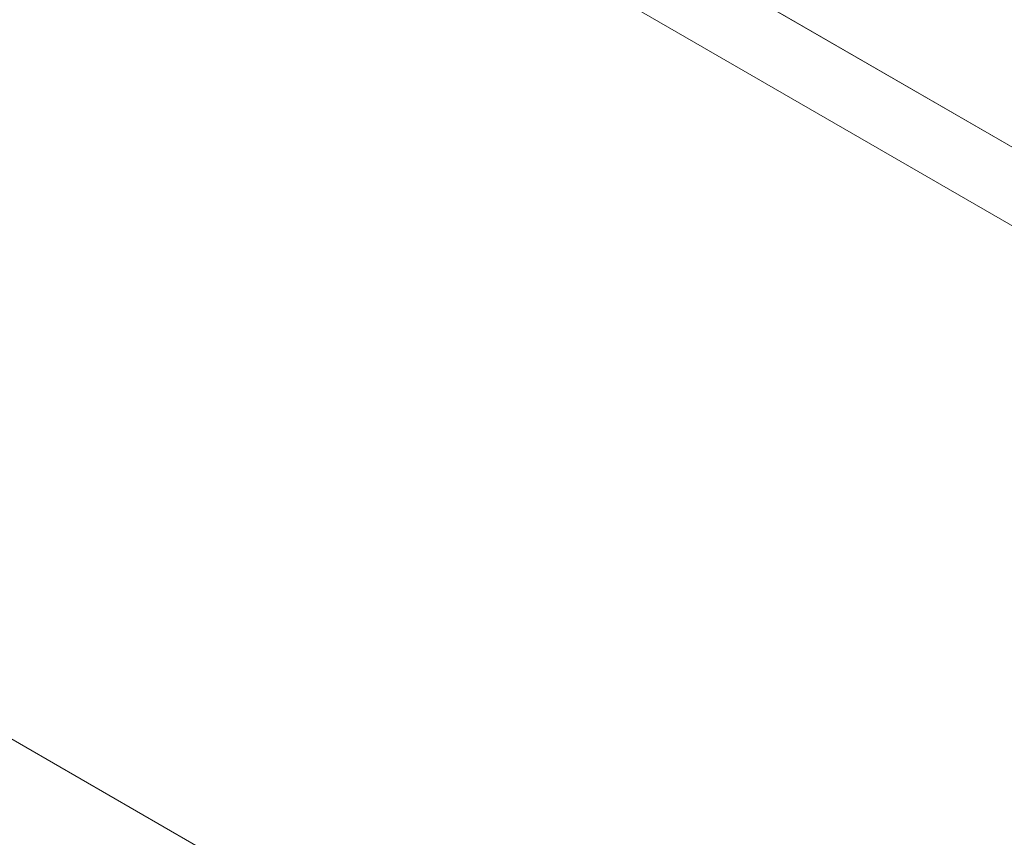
# Model space of a CAD drawing. Header units: inches. Extents: x 1 to 109, y 1 to 85.
# Tile 55 of 256: x 79.481 to 79.722, y 32.394 to 32.593. Entities that reach past the tile are written whole.
import ezdxf

# ---------------------------------------------------------------- set-up
doc = ezdxf.new("R2010")
doc.units = ezdxf.units.IN
doc.header["$MEASUREMENT"] = 0
doc.linetypes.add('CENTERX2', pattern=[0.8, 0.5, -0.1, 0.1, -0.1])
doc.layers.add('FORMAT', color=7, linetype='Continuous')

msp = doc.modelspace()

# ---------------------------------------------------------------- linework, layer by layer
at = {"color": 7, "linetype": 'Continuous', "lineweight": 15, "ltscale": 5}
for p, q in [((74.06442, 35.82996), (81.78648, 31.37163)), ((81.77815, 31.35719), (74.05609, 35.81552)), ((74.13659, 35.78829), (81.71431, 31.41329)), ((81.60382, 31.191), (74.38695, 35.35767)), ((79.61197, 32.341), (77.01028, 33.84309))]:
    msp.add_line(p, q, dxfattribs=at)
at = {"layer": 'FORMAT', "color": 1, "linetype": 'CENTERX2', "lineweight": 0, "ltscale": 5}
msp.add_arc((85.37831, 29.58194), 15.99046, 150.774277, 267.775815, dxfattribs=at)

doc.saveas('drawing.dxf')
